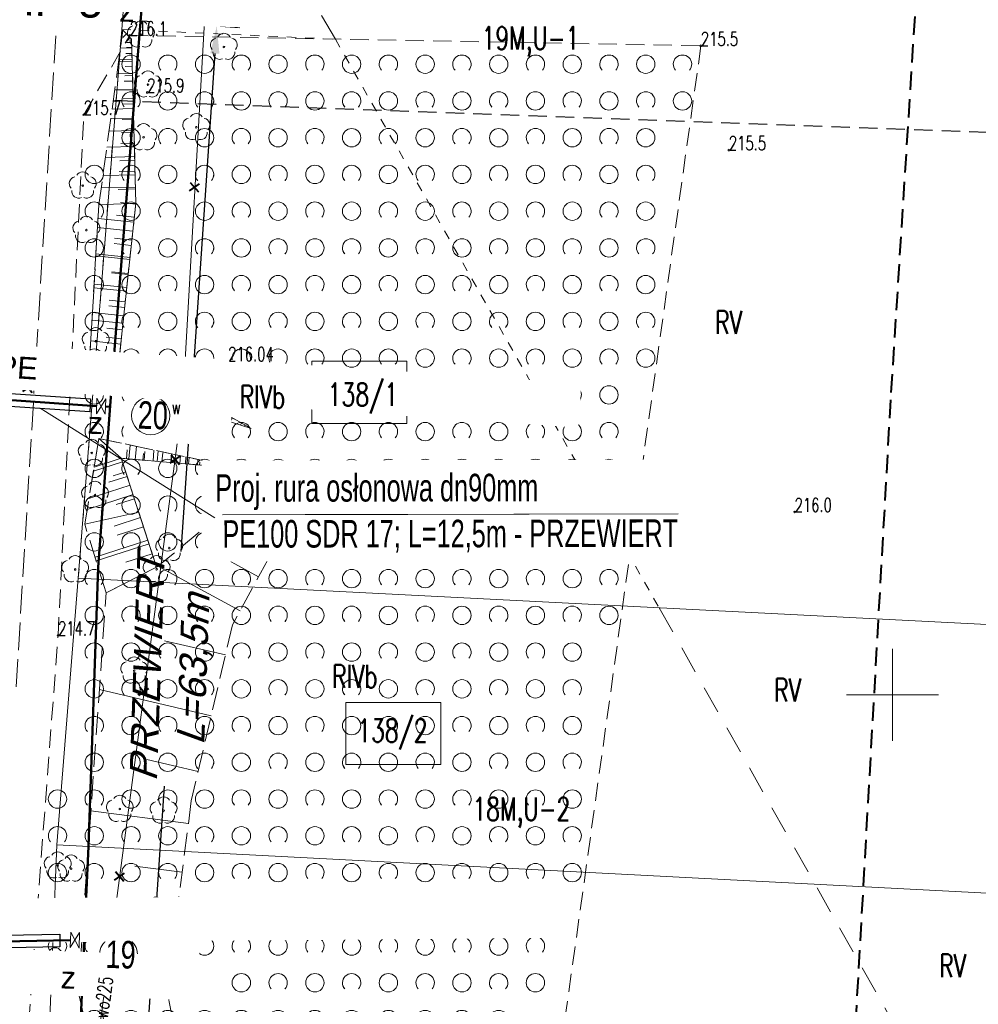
# Model space of a CAD drawing. Header units: metres. Extents: x 7496982 to 7497528, y 5603168 to 5605598.
# Tile 32 of 74: x 7497153 to 7497205, y 5603933 to 5603987. Entities that reach past the tile are written whole.
import ezdxf
from ezdxf.enums import TextEntityAlignment as Align

# ---------------------------------------------------------------- set-up
doc = ezdxf.new("R2010")
doc.units = ezdxf.units.M
doc.header["$MEASUREMENT"] = 0
for name, pattern in [('1', [0]), ('1_SUWP', [0]), ('2', [1.5, 1, -0.5]), ('2_1', [0]), ('2_OTKJ', [2, 1.5, -0.5]), ('2_OTRK', [1.75, 1.25, -0.5]), ('2_OTRKG', [1.75, 1.25, -0.5]), ('2_OTZK', [1.5, 1, -0.5]), ('4', [2.5, 1.5, -1]), ('GDE', [0]), ('GUZ', [1, 0.5, -0.5]), ('WSD', [1.75, 1.25, -0.5]), ('WSG', [0])]:
    doc.linetypes.add(name, pattern=pattern)
doc.layers.get('0').update_dxf_attribs({"color": 250, "linetype": 'CONTINUOUS', "lineweight": 100})
doc.layers.get('Defpoints').update_dxf_attribs({"linetype": 'CONTINUOUS'})
for name, color, linetype, lineweight in [('! IS_opis woda', 7, 'CONTINUOUS', 9), ('! IS_woda', 5, 'CONTINUOUS', 50), ('! r.o.', 7, 'CONTINUOUS', 30), ('!!_IS_Woda', 5, 'CONTINUOUS', 50), ('!_gaz', 40, 'CONTINUOUS', 40), ('!COPIS', 7, 'CONTINUOUS', 15), ('2_granice działek', 6, 'CONTINUOUS', 20), ('_MAPA_L_0', 7, '1', 18), ('EDZPD_L_0', 3, 'GDE', 18), ('EDZTD_T_0', 3, 'CONTINUOUS', 18), ('EKLTK_T_0', 90, 'CONTINUOUS', 25), ('EUZPU_L_0', 90, '4', 18), ('OTK_L_0', 7, '2_OTKJ', 18), ('OTR_L_1', 7, '2_OTRK', 18), ('OTR_T_1', 7, 'CONTINUOUS', 18), ('OTZ_L_1', 7, '2_OTZK', 18), ('OTZ_T_0', 3, 'CONTINUOUS', 18), ('PLAN_L_0', 214, '2', 30), ('PLAN_T_0', 214, 'CONTINUOUS', 30), ('SUW_E_T_2', 5, 'CONTINUOUS', 0), ('SUW_T_5', 5, 'CONTINUOUS', 18), ('SUWP_E_T_0', 5, 'CONTINUOUS', 0), ('SUWP_L_0', 5, '1_SUWP', 18), ('SUWR_T_0', 5, 'CONTINUOUS', 18), ('SZZPZ_T_0_T_0', 7, 'CONTINUOUS', 0), ('WUKPS_L_1_L_0', 7, '1', 0), ('ZAKRES_L_0', 1, '2', 40), ('ZAKRES_L_0_a', 1, '2', 40)]:
    doc.layers.add(name, color=color, linetype=linetype, lineweight=lineweight)
doc.styles.add('ARIAL', font='arial.ttf', dxfattribs={"width": 0.8})
doc.styles.add('R', font='arial.ttf')
doc.styles.get("Standard").update_dxf_attribs({"font": 'Simplex.SHX', "width": 0.75})
doc.styles.add('styl1', font='arial.ttf', dxfattribs={"oblique": 18})
doc.dimstyles.get("Standard").update_dxf_attribs({"dimtxt": 1, "dimasz": 1, "dimexe": 1, "dimexo": 1, "dimgap": 1, "dimtad": 1, "dimtxsty": 'Standard', "dimcen": 2.5, "dimadec": 0, "dimazin": 0, "dimtfac": 1, "dimtmove": 0, "dimatfit": 3, "dimfxl": 1, "dimarcsym": 0})

# ---------------------------------------------------------------- blocks, each defined once
blk = doc.blocks.new('2_OTZK')
at = {"linetype": 'Continuous'}
for centre in [(-1, 1), (1, -1)]:
    blk.add_circle(centre, 0.5, dxfattribs=at)
for centre, start, end in [((1, 1), 318.5904, 221.4096), ((-1, -1), 318.7031, 221.2969)]:
    blk.add_arc(centre, 0.5, start, end, dxfattribs=at)
blk = doc.blocks.new('1_SUWW')
at = {"linetype": 'Continuous'}
for radius in [0.2, 0.175, 0.15, 0.125, 0.1, 0.075, 0.05, 0.025, 0.00715]:
    blk.add_circle((0, 0), radius, dxfattribs=at)
blk = doc.blocks.new('1_SUPS')
at = {"linetype": 'Continuous'}
blk.add_circle((0, 0), 0.0625, dxfattribs=at)
blk = doc.blocks.new('2_OTZL')
at = {"linetype": 'Continuous'}
blk.add_circle((0, 0), 0.045, dxfattribs=at)
for centre, start, end in [((0, 0.375), 30.1401, 149.8599), ((-0.357, 0.116), 102.1445, 221.86), ((0.357, 0.116), 318.14, 77.8555), ((-0.22, -0.303), 174.1482, 293.8542), ((0.22, -0.303), 246.1458, 5.8518)]:
    blk.add_arc(centre, 0.375, start, end, dxfattribs=at)
blk = doc.blocks.new('2_OTRN')
at = {"linetype": 'Continuous'}
blk.add_circle((0, 0), 0.045, dxfattribs=at)
blk = doc.blocks.new('DLI')
at = {"linetype": 'Continuous'}
blk.add_circle((0, 0), 0.045, dxfattribs=at)
for centre, start, end in [((0, 0.375), 30.1401, 149.8599), ((-0.357, 0.116), 102.1445, 221.86), ((0.357, 0.116), 318.14, 77.8555), ((-0.22, -0.303), 174.1482, 293.8542), ((0.22, -0.303), 246.1458, 5.8518)]:
    blk.add_arc(centre, 0.375, start, end, dxfattribs=at)
blk = doc.blocks.new('*D552')
at = {"layer": '! IS_opis woda', "color": 0, "lineweight": -2, "transparency": 16777216}
for p, q in [((7497159.182, 5603986.686), (7497164.49, 5603986.322)), ((7497154.854, 5603923.543), (7497160.162, 5603923.179))]:
    blk.add_line(p, q, dxfattribs=at)
at = {"layer": '! IS_opis woda', "color": 0, "lineweight": 30, "transparency": 16777216}
for p, q in [((7497163.14, 5603984.911), (7497161.282, 5603957.807)), ((7497159.017, 5603924.761), (7497160.406, 5603945.026))]:
    blk.add_line(p, q, dxfattribs=at)
at = {"layer": '! IS_opis woda', "color": 0, "transparency": 16777216}
for points in [[(7497162.891, 5603984.928), (7497163.389, 5603984.894), (7497163.243, 5603986.407)], [(7497158.768, 5603924.779), (7497159.266, 5603924.744), (7497158.914, 5603923.265)]]:
    blk.add_solid(points, dxfattribs=at)
at = {"layer": 'Defpoints', "color": 0, "transparency": 16777216}
for p in [(7497159.12, 5603986.69), (7497154.792, 5603923.548), (7497158.914, 5603923.265)]:
    blk.add_point(p, dxfattribs=at)
at = {"layer": '! IS_opis woda', "color": 0, "lineweight": 9, "transparency": 16777216, "insert": (7497160.844, 5603951.416), "char_height": 1.5, "width": 11.11376, "attachment_point": 5, "rotation": 88, "style": 'styl1'}
blk.add_mtext('\\A1;PRZEWIERT L=63,5m', dxfattribs=at)
blk = doc.blocks.new('krzyż')
at = {"layer": '!_gaz', "color": 1, "linetype": 'ByBlock'}
for points in [[(-0.49, 0.45), (0.49, -0.45)], [(-0.43, -0.58), (0.4, 0.54)]]:
    blk.add_lwpolyline(points, dxfattribs=at)

msp = doc.modelspace()

# ---------------------------------------------------------------- linework, layer by layer
at = {"layer": '! IS_woda', "linetype": 'Continuous'}
for points in [[(7497166.72676, 5604082.18713), (7497164.81883, 5604063.1353), (7497162.26777, 5604061.59317), (7497161.46488, 5604039.69889), (7497162.93717, 5604037.41743), (7497160.94662, 5604011.34555), (7497160.11347, 5603999.35452), (7497160.07331, 5603998.90089), (7497160.0363, 5603998.39332), (7497159.53129, 5603992.10995), (7497159.06113, 5603986.17483), (7497158.75713, 5603982.32474), (7497157.54259, 5603966.94227), (7497156.78904, 5603956.95522), (7497156.25726, 5603941.75122), (7497156.03194, 5603936.62996), (7497154.99108, 5603912.59859), (7497153.92101, 5603883.44736)], [(7497142.56855, 5603967.62057), (7497143.62868, 5603966.63238), (7497156.70974, 5603965.7241)], [(7497157.18828, 5603965.69087), (7497157.43511, 5603965.67373)], [(7497155.76447, 5603936.6353), (7497156.03194, 5603936.62996)]]:
    msp.add_lwpolyline(points, dxfattribs=at)
at = {"layer": '2_granice działek', "linetype": 'Continuous', "lineweight": 0}
for points in [[(7497168.4071, 5603968.16054), (7497173.57779, 5603968.16054), (7497173.57779, 5603964.77599), (7497168.4071, 5603964.77599)], [(7497170.26593, 5603949.5877), (7497175.43662, 5603949.5877), (7497175.43662, 5603946.20315), (7497170.26593, 5603946.20315)]]:
    msp.add_lwpolyline(points, close=True, dxfattribs=at)
at = {"layer": '_MAPA_L_0', "linetype": '1'}
for p, q in [((7497200, 5603947.5), (7497200, 5603952.5)), ((7497197.5, 5603950), (7497202.5, 5603950))]:
    msp.add_line(p, q, dxfattribs=at)
at = {"layer": 'EDZPD_L_0', "linetype": 'GDE'}
for p, q in [((7497159.07, 5603998.95), (7497158.07, 5603986.22)), ((7497158.07, 5603986.22), (7497155.71, 5603956.36)), ((7497155.71, 5603956.36), (7497154.55, 5603941.84)), ((7497155.71, 5603956.36), (7497280.64849, 5603949.96643)), ((7497153.34, 5603912.68), (7497154.55, 5603941.84)), ((7497154.55, 5603941.84), (7497268.16948, 5603935.93177))]:
    msp.add_line(p, q, dxfattribs=at)
at = {"layer": 'EUZPU_L_0', "linetype": '4'}
for p, q in [((7497169.7, 5603985.69), (7497163.81658, 5603995.77333)), ((7497187.31, 5603954.74), (7497204.59543, 5603924.06005))]:
    msp.add_line(p, q, dxfattribs=at)
at = {"layer": 'EUZPU_L_0', "linetype": 'GUZ'}
for p, q in [((7497155.71, 5603956.36), (7497158.07, 5603986.22)), ((7497158.07, 5603986.22), (7497169.7, 5603985.69)), ((7497169.7, 5603985.69), (7497187.31, 5603954.74))]:
    msp.add_line(p, q, dxfattribs=at)
at = {"layer": 'OTK_L_0', "linetype": '2_OTKJ'}
msp.add_line((7497152.332, 5603950.441), (7497154.92, 5603993.135), dxfattribs=at)
at = {"layer": 'OTR_L_1', "linetype": '2_OTRK'}
for p, q in [((7497156.83, 5603976.68), (7497158.14, 5603986.19)), ((7497156.3, 5603967.89), (7497156.83, 5603976.68)), ((7497159.54, 5603966.29), (7497156.3, 5603967.89)), ((7497165.12, 5603964.5), (7497159.54, 5603966.29)), ((7497156.57308, 5603962.40181), (7497156.83, 5603963.96)), ((7497156.83, 5603963.96), (7497164.61, 5603962.31)), ((7497156.06, 5603959.29), (7497156.57308, 5603962.40181)), ((7497165.7916, 5603961.17776), (7497169.43021, 5603961.64726)), ((7497164.21543, 5603960.42321), (7497165.7916, 5603961.17776)), ((7497159.97, 5603956.95), (7497164.21543, 5603960.42321)), ((7497157.22663, 5603955.55385), (7497156.06, 5603959.29)), ((7497157.22663, 5603955.55385), (7497159.97, 5603956.95)), ((7497155.70277, 5603933.85609), (7497157.22663, 5603955.55385)), ((7497156.34666, 5603930.96399), (7497155.70277, 5603933.85609))]:
    msp.add_line(p, q, dxfattribs=at)
at = {"layer": 'OTR_L_1', "linetype": '2_OTRKG'}
for p, q in [((7497158.14, 5603986.19), (7497158.61, 5603985.7)), ((7497158.61, 5603985.7), (7497158.84, 5603976.77)), ((7497158.84, 5603976.77), (7497157.9, 5603967.97)), ((7497157.9, 5603967.97), (7497160.08, 5603967.36)), ((7497160.08, 5603967.36), (7497165.12, 5603964.5)), ((7497158.05, 5603962.88), (7497159.97, 5603956.95)), ((7497164.61, 5603962.31), (7497158.05, 5603962.88)), ((7497169.43021, 5603961.64726), (7497166.86474, 5603958.89734)), ((7497166.86474, 5603958.89734), (7497164.09806, 5603953.81671)), ((7497164.09806, 5603953.81671), (7497161.85829, 5603944.23011)), ((7497161.85829, 5603944.23011), (7497160.53189, 5603933.9634)), ((7497160.53189, 5603933.9634), (7497161.55137, 5603928.73723))]:
    msp.add_line(p, q, dxfattribs=at)
at = {"layer": 'OTR_L_1', "linetype": '2_1'}
for p, q in [((7497158.33943, 5603985.98208), (7497158.13151, 5603985.78266)), ((7497158.53886, 5603985.77417), (7497158.3473, 5603985.59043)), ((7497158.62219, 5603985.22673), (7497158.00512, 5603985.21084)), ((7497158.61477, 5603985.51474), (7497158.32677, 5603985.50732)), ((7497158.63873, 5603984.58435), (7497157.91626, 5603984.56574)), ((7497158.63014, 5603984.9182), (7497158.29629, 5603984.9096)), ((7497158.64804, 5603984.22311), (7497158.25716, 5603984.21305)), ((7497158.65811, 5603983.83224), (7497157.81222, 5603983.81045)), ((7497158.669, 5603983.40929), (7497158.21136, 5603983.39751)), ((7497158.68079, 5603982.95165), (7497157.6904, 5603982.92614)), ((7497158.69354, 5603982.45646), (7497158.15772, 5603982.44266)), ((7497158.70734, 5603981.92064), (7497157.54778, 5603981.89078)), ((7497158.72227, 5603981.34086), (7497158.09493, 5603981.3247)), ((7497158.73843, 5603980.71352), (7497157.3808, 5603980.67855)), ((7497158.75591, 5603980.0347), (7497158.02141, 5603980.01578)), ((7497158.77483, 5603979.30019), (7497157.18529, 5603979.25925)), ((7497158.7953, 5603978.50542), (7497157.93533, 5603978.48327)), ((7497158.81745, 5603977.64544), (7497156.95639, 5603977.59751)), ((7497158.83415, 5603976.7152), (7497158.00614, 5603976.80365)), ((7497158.72879, 5603975.7289), (7497156.78517, 5603975.93651)), ((7497158.62498, 5603974.75709), (7497157.67563, 5603974.85849)), ((7497158.52358, 5603973.80774), (7497156.66876, 5603974.00586)), ((7497158.42451, 5603972.88033), (7497157.51854, 5603972.9771)), ((7497158.32774, 5603971.97436), (7497156.55767, 5603972.16343)), ((7497158.2332, 5603971.08932), (7497157.36862, 5603971.18167)), ((7497158.14085, 5603970.22474), (7497156.45165, 5603970.40518)), ((7497158.05063, 5603969.38015), (7497157.22555, 5603969.46828)), ((7497157.9625, 5603968.55507), (7497156.35048, 5603968.72726)), ((7497158.11397, 5603967.91013), (7497158.00139, 5603967.50777)), ((7497158.95652, 5603967.67437), (7497158.82177, 5603967.1928)), ((7497159.43809, 5603967.53962), (7497159.14325, 5603966.48593)), ((7497159.96494, 5603967.3922), (7497159.80606, 5603966.82439)), ((7497160.48888, 5603967.12797), (7497159.94047, 5603966.16153)), ((7497161.00168, 5603966.83698), (7497160.71069, 5603966.32418)), ((7497161.51448, 5603966.54599), (7497161.08752, 5603965.79357)), ((7497162.02728, 5603966.25499), (7497161.73629, 5603965.74219)), ((7497162.54009, 5603965.964), (7497162.23457, 5603965.42561)), ((7497163.05289, 5603965.67301), (7497162.8081, 5603965.24163)), ((7497163.56569, 5603965.38201), (7497163.38162, 5603965.05765)), ((7497164.07849, 5603965.09102), (7497163.95515, 5603964.87367)), ((7497164.59129, 5603964.80002), (7497164.52868, 5603964.68969)), ((7497165.10409, 5603964.50903), (7497165.1022, 5603964.50571)), ((7497158.32648, 5603962.85598), (7497158.36848, 5603963.33932)), ((7497158.80983, 5603962.81398), (7497158.87178, 5603963.52697)), ((7497159.29318, 5603962.77198), (7497159.33517, 5603963.25533)), ((7497159.77652, 5603962.72998), (7497159.82815, 5603963.32415)), ((7497160.25987, 5603962.68798), (7497160.30187, 5603963.17133)), ((7497158.11396, 5603962.68245), (7497156.53506, 5603962.17124)), ((7497160.74322, 5603962.64599), (7497160.78452, 5603963.12132)), ((7497161.22657, 5603962.60399), (7497161.2627, 5603963.0199)), ((7497161.70991, 5603962.56199), (7497161.74089, 5603962.91849)), ((7497162.19326, 5603962.51999), (7497162.21907, 5603962.81707)), ((7497162.67661, 5603962.47799), (7497162.69726, 5603962.71566)), ((7497163.15996, 5603962.43599), (7497163.17544, 5603962.61424)), ((7497163.6433, 5603962.394), (7497163.65363, 5603962.51283)), ((7497164.12665, 5603962.352), (7497164.13181, 5603962.41141)), ((7497158.36957, 5603961.893), (7497157.37636, 5603961.57142)), ((7497167.83376, 5603959.93603), (7497166.41635, 5603961.25837)), ((7497168.63198, 5603960.79164), (7497167.92328, 5603961.45281)), ((7497158.69115, 5603960.89979), (7497156.19201, 5603960.09062)), ((7497167.03553, 5603959.08042), (7497166.08174, 5603959.97023)), ((7497159.09573, 5603959.65022), (7497157.66616, 5603959.18735)), ((7497166.36065, 5603957.97165), (7497163.27362, 5603959.65271)), ((7497159.55859, 5603958.22064), (7497156.68449, 5603957.29007)), ((7497165.52012, 5603956.42814), (7497163.66256, 5603957.43968)), ((7497164.50858, 5603954.57058), (7497160.03757, 5603957.00528)), ((7497163.71423, 5603952.17388), (7497160.40602, 5603952.94679)), ((7497162.94132, 5603948.86567), (7497156.85675, 5603950.28724)), ((7497162.23053, 5603945.82338), (7497159.4328, 5603946.47703)), ((7497161.6998, 5603943.0034), (7497156.39335, 5603943.68897)), ((7497161.35702, 5603940.35017), (7497158.78131, 5603940.68294)), ((7497161.02426, 5603937.77446), (7497156.02334, 5603938.42055)), ((7497160.70121, 5603935.274), (7497158.27381, 5603935.58761))]:
    msp.add_line(p, q, dxfattribs=at)
for p in [(7497158.14, 5603986.19), (7497164.61, 5603962.31), (7497169.43021, 5603961.64726)]:
    msp.add_point(p, dxfattribs=at)
at = {"layer": 'OTZ_L_1', "linetype": '2_OTZK'}
for p, q in [((7497156.01, 5603981.58), (7497158.51, 5603985.9)), ((7497158.51, 5603985.9), (7497189.58, 5603985.33)), ((7497189.58, 5603985.33), (7497180.39, 5603919.47)), ((7497154.61, 5603953.24), (7497156.01, 5603981.58)), ((7497152.45, 5603924.69), (7497154.61, 5603953.24))]:
    msp.add_line(p, q, dxfattribs=at)
at = {"layer": 'PLAN_L_0', "linetype": '2'}
msp.add_line((7497157.70962, 5603982.36289), (7497212.30727, 5603980.37487), dxfattribs=at)
at = {"layer": 'SUWP_L_0', "linetype": '1_SUWP'}
for p, q in [((7497161.39138, 5603966.00259), (7497162.81944, 5603990.918)), ((7497121.56324, 5603969.42482), (7497161.39138, 5603966.00259)), ((7497152.54557, 5603899.34493), (7497161.39138, 5603966.00259))]:
    msp.add_line(p, q, dxfattribs=at)
at = {"layer": 'SUWR_T_0', "linetype": 'Continuous', "lineweight": 0}
for p, q in [((7497161.39138, 5603966.00259), (7497163.8663, 5603967.92167)), ((7497163.8663, 5603967.92167), (7497166.49914, 5603967.92167))]:
    msp.add_line(p, q, dxfattribs=at)
at = {"layer": 'WUKPS_L_1_L_0', "linetype": 'WSD'}
for p, q in [((7497156.83, 5603976.68), (7497158.14, 5603986.19)), ((7497156.83, 5603976.68), (7497156.3, 5603967.89)), ((7497156.3, 5603967.89), (7497159.54, 5603966.29)), ((7497160.08, 5603967.36), (7497159.54, 5603966.29)), ((7497156.83, 5603963.96), (7497156.06, 5603959.29)), ((7497164.61, 5603962.31), (7497156.83, 5603963.96)), ((7497157.22663, 5603955.55385), (7497156.06, 5603959.29))]:
    msp.add_line(p, q, dxfattribs=at)
at = {"layer": 'WUKPS_L_1_L_0', "linetype": '1'}
for p, q in [((7497158.61, 5603985.7), (7497158.14, 5603986.19)), ((7497158.62147, 5603985.25456), (7497158.33413, 5603985.24716)), ((7497158.64134, 5603984.48324), (7497157.90227, 5603984.4642)), ((7497158.6612, 5603983.71191), (7497158.24358, 5603983.70116)), ((7497158.68107, 5603982.94059), (7497157.68887, 5603982.91503)), ((7497158.70094, 5603982.16927), (7497158.15304, 5603982.15515)), ((7497158.7208, 5603981.39794), (7497157.47548, 5603981.36587)), ((7497158.74067, 5603980.62662), (7497158.06249, 5603980.60915)), ((7497158.76054, 5603979.85529), (7497157.26208, 5603979.8167)), ((7497158.7804, 5603979.08397), (7497157.97194, 5603979.06315)), ((7497158.80027, 5603978.31265), (7497157.04868, 5603978.26753)), ((7497158.82013, 5603977.54132), (7497157.88139, 5603977.51715)), ((7497158.84, 5603976.77), (7497156.83, 5603976.68)), ((7497158.84, 5603976.77), (7497156.83, 5603976.68)), ((7497158.75805, 5603976.00279), (7497157.78335, 5603976.1069)), ((7497158.67609, 5603975.23557), (7497156.75528, 5603975.44075)), ((7497158.59414, 5603974.46836), (7497157.6548, 5603974.56869)), ((7497158.51219, 5603973.70114), (7497156.6623, 5603973.89874)), ((7497158.43024, 5603972.93393), (7497157.52625, 5603973.03049)), ((7497158.34828, 5603972.16671), (7497156.56933, 5603972.35674)), ((7497158.26633, 5603971.3995), (7497157.3977, 5603971.49228)), ((7497158.18438, 5603970.63228), (7497156.47635, 5603970.81473)), ((7497158.10243, 5603969.86507), (7497157.26915, 5603969.95407)), ((7497158.02047, 5603969.09785), (7497156.38337, 5603969.27272)), ((7497157.9, 5603967.97), (7497156.3, 5603967.89)), ((7497157.9, 5603967.97), (7497156.3, 5603967.89)), ((7497157.93852, 5603968.33064), (7497157.1406, 5603968.41587)), ((7497157.9, 5603967.97), (7497157.68608, 5603967.20551)), ((7497158.64304, 5603967.76209), (7497158.52719, 5603967.34807)), ((7497159.38608, 5603967.55417), (7497159.09397, 5603966.51026)), ((7497160.08, 5603967.36), (7497159.54, 5603966.29)), ((7497160.75106, 5603966.9792), (7497160.67318, 5603966.84195)), ((7497161.42213, 5603966.5984), (7497160.98422, 5603965.82671)), ((7497165.12, 5603964.5), (7497159.54, 5603966.29)), ((7497162.09319, 5603966.2176), (7497161.85955, 5603965.80586)), ((7497162.76425, 5603965.83679), (7497162.48528, 5603965.34519)), ((7497163.43531, 5603965.45599), (7497163.23581, 5603965.10443)), ((7497164.10638, 5603965.07519), (7497163.98634, 5603964.86366)), ((7497164.77744, 5603964.69439), (7497164.73687, 5603964.6229)), ((7497158.05, 5603962.88), (7497156.83, 5603963.96)), ((7497158.05, 5603962.88), (7497156.83, 5603963.96)), ((7497158.46053, 5603962.84433), (7497158.52622, 5603963.60026)), ((7497159.22922, 5603962.77754), (7497159.26055, 5603963.13816)), ((7497159.9979, 5603962.71075), (7497160.04716, 5603963.2777)), ((7497158.05, 5603962.88), (7497156.57308, 5603962.40181)), ((7497160.76658, 5603962.64396), (7497160.78897, 5603962.90154)), ((7497161.53527, 5603962.57716), (7497161.56811, 5603962.95513)), ((7497162.30395, 5603962.51037), (7497162.31738, 5603962.66492)), ((7497163.07263, 5603962.44358), (7497163.08905, 5603962.63257)), ((7497158.28767, 5603962.14594), (7497157.6023, 5603961.92403)), ((7497163.84132, 5603962.37679), (7497163.84579, 5603962.42831)), ((7497158.52535, 5603961.41188), (7497156.29056, 5603960.6883)), ((7497158.76302, 5603960.67781), (7497157.7723, 5603960.35704)), ((7497159.00069, 5603959.94375), (7497156.06, 5603959.29)), ((7497159.25698, 5603959.15219), (7497157.82498, 5603958.68854)), ((7497159.49465, 5603958.41812), (7497156.62261, 5603957.48822)), ((7497159.73233, 5603957.68406), (7497158.29181, 5603957.21765)), ((7497159.97, 5603956.95), (7497157.22663, 5603955.55385)), ((7497159.95138, 5603957.00751), (7497159.90111, 5603956.99123))]:
    msp.add_line(p, q, dxfattribs=at)
at = {"layer": 'WUKPS_L_1_L_0', "linetype": 'WSG'}
for p, q in [((7497158.84, 5603976.77), (7497158.61, 5603985.7)), ((7497158.84, 5603976.77), (7497157.9, 5603967.97)), ((7497157.9, 5603967.97), (7497160.08, 5603967.36)), ((7497160.08, 5603967.36), (7497165.12, 5603964.5)), ((7497164.61, 5603962.31), (7497158.05, 5603962.88)), ((7497158.05, 5603962.88), (7497159.97, 5603956.95)), ((7497159.97, 5603956.95), (7497159.00069, 5603959.94375))]:
    msp.add_line(p, q, dxfattribs=at)
at = {"layer": 'WUKPS_L_1_L_0', "linetype": '1'}
for p in [(7497158.84, 5603976.77), (7497160.08, 5603967.36), (7497160.08, 5603967.36), (7497164.61, 5603962.31), (7497164.61, 5603962.31)]:
    msp.add_point(p, dxfattribs=at)
at = {"layer": 'ZAKRES_L_0', "linetype": '2'}
for p, q in [((7497216.13649, 5604223.4476), (7497199.8975, 5603966.06505)), ((7497199.8975, 5603966.06505), (7497191.70897, 5603820.41364))]:
    msp.add_line(p, q, dxfattribs=at)
at = {"layer": 'ZAKRES_L_0_a', "linetype": '2'}
for p, q in [((7497216.13649, 5604223.4476), (7497199.8975, 5603966.06505)), ((7497199.8975, 5603966.06505), (7497191.70897, 5603820.41364))]:
    msp.add_line(p, q, dxfattribs=at)

# ---------------------------------------------------------------- block references
at = {"layer": '!_gaz', "linetype": 'ByBlock', "transparency": 33554687, "xscale": 0.5, "yscale": 0.5, "zscale": 0.5, "rotation": 77.69848993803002}
for p in [(7497162.03589, 5603977.62713), (7497152.96954, 5603966.70905), (7497158.67999, 5603966.2351), (7497161.39792, 5603965.98323), (7497160.97854, 5603962.79703), (7497159.2706, 5603950.15352), (7497157.95115, 5603940.10823)]:
    msp.add_blockref('krzyż', p, dxfattribs=at)
at = {"layer": 'OTR_T_1'}
for p in [(7497158.51, 5603985.9), (7497189.58, 5603985.33), (7497159.45729, 5603982.79112), (7497156.01, 5603981.58), (7497191.10214, 5603979.6542), (7497169.43021, 5603961.64726), (7497194.68153, 5603959.95878), (7497154.61, 5603953.24)]:
    msp.add_blockref('2_OTRN', p, dxfattribs=at)
at = {"layer": 'OTZ_L_1'}
for p in [(7497159.58, 5603983.33), (7497163.58, 5603983.33), (7497167.58, 5603983.33), (7497171.58, 5603983.33), (7497175.58, 5603983.33), (7497179.58, 5603983.33), (7497183.58, 5603983.33), (7497187.58, 5603983.33), (7497161.58, 5603981.33), (7497165.58, 5603981.33), (7497169.58, 5603981.33), (7497173.58, 5603981.33), (7497177.58, 5603981.33), (7497181.58, 5603981.33), (7497185.58, 5603981.33), (7497159.58, 5603979.33), (7497163.58, 5603979.33), (7497167.58, 5603979.33), (7497171.58, 5603979.33), (7497175.58, 5603979.33), (7497179.58, 5603979.33), (7497183.58, 5603979.33), (7497157.58, 5603977.33), (7497161.58, 5603977.33), (7497165.58, 5603977.33), (7497169.58, 5603977.33), (7497173.58, 5603977.33), (7497177.58, 5603977.33), (7497181.58, 5603977.33), (7497185.58, 5603977.33), (7497159.58, 5603975.33), (7497163.58, 5603975.33), (7497167.58, 5603975.33), (7497171.58, 5603975.33), (7497175.58, 5603975.33), (7497179.58, 5603975.33), (7497183.58, 5603975.33), (7497157.58, 5603973.33), (7497161.58, 5603973.33), (7497165.58, 5603973.33), (7497169.58, 5603973.33), (7497173.58, 5603973.33), (7497177.58, 5603973.33), (7497181.58, 5603973.33), (7497185.58, 5603973.33), (7497159.58, 5603971.33), (7497163.58, 5603971.33), (7497167.58, 5603971.33), (7497171.58, 5603971.33), (7497175.58, 5603971.33), (7497179.58, 5603971.33), (7497183.58, 5603971.33), (7497157.58, 5603969.33), (7497161.58, 5603969.33), (7497165.58, 5603969.33), (7497169.58, 5603969.33), (7497173.58, 5603969.33), (7497177.58, 5603969.33), (7497181.58, 5603969.33), (7497185.58, 5603969.33), (7497159.58, 5603967.33), (7497163.58, 5603967.33), (7497167.58, 5603967.33), (7497171.58, 5603967.33), (7497175.58, 5603967.33), (7497179.58, 5603967.33), (7497183.58, 5603967.33), (7497157.58, 5603965.33), (7497161.58, 5603965.33), (7497165.58, 5603965.33), (7497169.58, 5603965.33), (7497173.58, 5603965.33), (7497177.58, 5603965.33), (7497181.58, 5603965.33), (7497159.58, 5603963.33), (7497163.58, 5603963.33), (7497167.58, 5603963.33), (7497171.58, 5603963.33), (7497175.58, 5603963.33), (7497179.58, 5603963.33), (7497183.58, 5603963.33), (7497157.58, 5603961.33), (7497161.58, 5603961.33), (7497165.58, 5603961.33), (7497169.58, 5603961.33), (7497173.58, 5603961.33), (7497177.58, 5603961.33), (7497181.58, 5603961.33), (7497159.58, 5603959.33), (7497163.58, 5603959.33), (7497167.58, 5603959.33), (7497171.58, 5603959.33), (7497175.58, 5603959.33), (7497179.58, 5603959.33), (7497183.58, 5603959.33), (7497157.58, 5603957.33), (7497161.58, 5603957.33), (7497165.58, 5603957.33), (7497169.58, 5603957.33), (7497173.58, 5603957.33), (7497177.58, 5603957.33), (7497181.58, 5603957.33), (7497159.58, 5603955.33), (7497163.58, 5603955.33), (7497167.58, 5603955.33), (7497171.58, 5603955.33), (7497175.58, 5603955.33), (7497179.58, 5603955.33), (7497183.58, 5603955.33), (7497157.58, 5603953.33), (7497161.58, 5603953.33), (7497165.58, 5603953.33), (7497169.58, 5603953.33), (7497173.58, 5603953.33), (7497177.58, 5603953.33), (7497181.58, 5603953.33), (7497159.58, 5603951.33), (7497163.58, 5603951.33), (7497167.58, 5603951.33), (7497171.58, 5603951.33), (7497175.58, 5603951.33), (7497179.58, 5603951.33), (7497157.58, 5603949.33), (7497161.58, 5603949.33), (7497165.58, 5603949.33), (7497169.58, 5603949.33), (7497173.58, 5603949.33), (7497177.58, 5603949.33), (7497181.58, 5603949.33), (7497159.58, 5603947.33), (7497163.58, 5603947.33), (7497167.58, 5603947.33), (7497171.58, 5603947.33), (7497175.58, 5603947.33), (7497179.58, 5603947.33), (7497157.58, 5603945.33), (7497161.58, 5603945.33), (7497165.58, 5603945.33), (7497169.58, 5603945.33), (7497173.58, 5603945.33), (7497177.58, 5603945.33), (7497181.58, 5603945.33), (7497155.58, 5603943.33), (7497159.58, 5603943.33), (7497163.58, 5603943.33), (7497167.58, 5603943.33), (7497171.58, 5603943.33), (7497175.58, 5603943.33), (7497179.58, 5603943.33), (7497157.58, 5603941.33), (7497161.58, 5603941.33), (7497165.58, 5603941.33), (7497169.58, 5603941.33), (7497173.58, 5603941.33), (7497177.58, 5603941.33), (7497181.58, 5603941.33), (7497155.58, 5603939.33), (7497159.58, 5603939.33), (7497163.58, 5603939.33), (7497167.58, 5603939.33), (7497171.58, 5603939.33), (7497175.58, 5603939.33), (7497179.58, 5603939.33), (7497157.58, 5603937.33), (7497161.58, 5603937.33), (7497165.58, 5603937.33), (7497169.58, 5603937.33), (7497173.58, 5603937.33), (7497177.58, 5603937.33), (7497155.58, 5603935.33), (7497159.58, 5603935.33), (7497163.58, 5603935.33), (7497167.58, 5603935.33), (7497171.58, 5603935.33), (7497175.58, 5603935.33), (7497179.58, 5603935.33), (7497157.58, 5603933.33), (7497161.58, 5603933.33), (7497165.58, 5603933.33), (7497169.58, 5603933.33), (7497173.58, 5603933.33), (7497177.58, 5603933.33)]:
    msp.add_blockref('2_OTZK', p, dxfattribs=at)
at = {"layer": 'OTZ_T_0'}
for p in [(7497159.12, 5603985.94), (7497163.63, 5603985.27), (7497159.5, 5603983.22), (7497162.13, 5603980.9), (7497159.26, 5603980.35), (7497155.95, 5603977.72), (7497156.15, 5603975.3), (7497160.66, 5603957.99), (7497155.54, 5603956.83), (7497159.97, 5603956.84), (7497158.75, 5603951.32), (7497157.97, 5603943.79), (7497160.35, 5603943.7), (7497154.59, 5603940.71), (7497155.32, 5603940.54), (7497154.98, 5603938.12), (7497159.93, 5603938.25), (7497154.45, 5603935.49)]:
    msp.add_blockref('2_OTZL', p, dxfattribs=at)
at = {"layer": 'SUW_T_5'}
msp.add_blockref('1_SUWW', (7497161.39138, 5603966.00259), dxfattribs=at)
at = {"layer": 'SUWR_T_0'}
msp.add_blockref('1_SUPS', (7497161.39138, 5603966.00259), dxfattribs=at)
at = {"layer": 'SZZPZ_T_0_T_0'}
for p in [(7497159.12, 5603985.94), (7497163.63, 5603985.27), (7497159.5, 5603983.22), (7497162.13, 5603980.9), (7497159.26, 5603980.35), (7497155.95, 5603977.72), (7497156.15, 5603975.3), (7497156.66, 5603969.25), (7497156.44, 5603963.17), (7497156.62, 5603960.88), (7497160.66, 5603957.99), (7497155.54, 5603956.83), (7497159.97, 5603956.84), (7497158.75, 5603951.32), (7497157.97, 5603943.79), (7497160.35, 5603943.7), (7497154.59, 5603940.71), (7497155.32, 5603940.54), (7497154.98, 5603938.12), (7497159.93, 5603938.25), (7497154.45, 5603935.49)]:
    msp.add_blockref('DLI', p, dxfattribs=at)

# ---------------------------------------------------------------- texts
at = {"layer": '! IS_opis woda', "lineweight": 9, "style": 'R'}
for p in [(7497157.93291, 5603986.65443), (7497154.72893, 5603934.02686)]:
    msp.add_text('z', height=1.2, rotation=358, dxfattribs=at).set_placement(p)
at = {"layer": 'EDZTD_T_0', "width": 0.7}
for s, p in [('138/1', (7497169.28024, 5603966.97649)), ('138/2', (7497170.88347, 5603948.68572))]:
    msp.add_text(s, height=1.25001, dxfattribs=at).set_placement(p, align=Align.TOP_LEFT)
at = {"layer": 'EKLTK_T_0', "width": 0.7}
for s, p in [('RV', (7497190.36022, 5603970.90616)), ('RIVb', (7497164.49307, 5603966.84865)), ('RIVb', (7497169.52109, 5603951.6281)), ('RV', (7497193.56752, 5603950.89259)), ('RV', (7497202.54796, 5603935.88242))]:
    msp.add_text(s, height=1.25001, dxfattribs=at).set_placement(p, align=Align.TOP_LEFT)
at = {"layer": 'OTR_T_1', "lineweight": 9, "width": 0.7}
for s, p in [('216.1', (7497158.51, 5603985.9)), ('215.5', (7497189.58, 5603985.33)), ('215.9', (7497159.45729, 5603982.79112)), ('215.7', (7497156.01, 5603981.58)), ('215.5', (7497191.10214, 5603979.6542)), ('216.4', (7497169.43021, 5603961.64726)), ('216.0', (7497194.68153, 5603959.95878)), ('214.7', (7497154.61, 5603953.24))]:
    msp.add_text(s, height=0.75, dxfattribs=at).set_placement(p)
at = {"layer": 'PLAN_T_0', "width": 0.7}
for s, p in [('19M,U-1', (7497177.64939, 5603985.12273)), ('18M,U-2', (7497177.15287, 5603943.1669))]:
    msp.add_text(s, height=1.25, dxfattribs=at).set_placement(p)
at = {"layer": 'SUW_E_T_2', "lineweight": 9, "width": 0.7}
msp.add_text('w', height=0.75, dxfattribs=at).set_placement((7497160.78773, 5603965.28903))
at = {"layer": 'SUWP_E_T_0', "lineweight": 9, "width": 0.7}
msp.add_text('wo225', height=0.75, rotation=82.440728, dxfattribs=at).set_placement((7497157.08327, 5603933.53881), align=Align.MIDDLE)
at = {"layer": 'SUWR_T_0', "lineweight": 9, "width": 0.7}
msp.add_text('216.04', height=0.75, dxfattribs=at).set_placement((7497163.8663, 5603968.17167))

# ---------------------------------------------------------------- dimensions: what is measured, and where the dimension line sits
at = {"layer": '! IS_opis woda', "color": 7, "lineweight": 9}
dim = msp.add_linear_dim(base=(7497158.91445, 5603923.26492), p1=(7497159.12, 5603986.69006), p2=(7497154.79181, 5603923.54751), angle=266.078718, text='PRZEWIERT L=63,5m', dimstyle='Standard', override={"dimtxt": 1.5, "dimasz": 1.5, "dimexe": 1.25, "dimexo": 0.0625, "dimgap": 0.09, "dimtad": 0, "dimtih": 1, "dimtoh": 1, "dimdec": 4, "dimzin": 0, "dimdsep": 46, "dimtxsty": 'styl1', "dimcen": 0.09, "dimtdec": 4, "dimtofl": 0, "dimtolj": 1, "dimtzin": 0, "dimlwd": 30}, dxfattribs=at)
dim.commit()
dim.dimension.update_dxf_attribs({"geometry": '*D552', "text_midpoint": (7497160.84412, 5603951.41618), "dimtype": 161, "text_rotation": 88})

# ---------------------------------------------------------------- next in the draw order: texts
at = {"layer": '! IS_opis woda', "lineweight": 9, "insert": (7497151.67427, 5603988.72997), "char_height": 1.7, "attachment_point": 1, "rotation": 358, "style": 'R', "bg_fill": 2}
msp.add_mtext_dynamic_manual_height_columns('HP-5', width=3.5863179, gutter_width=12.5, heights=[0], dxfattribs=at)
at = {"layer": '! IS_opis woda', "lineweight": 9, "char_height": 1.5, "attachment_point": 1, "rotation": 358.383603, "line_spacing_factor": 1.5, "style": 'R', "bg_fill": 2}
for s, insert in [('{\\W0.7;21}', (7497160.4399, 5603988.7073)), ('{\\W0.7;20}', (7497158.97132, 5603965.99302)), ('{\\W0.7;19}', (7497157.22017, 5603936.64099))]:
    msp.add_mtext_dynamic_manual_height_columns(s, width=4.3403357, gutter_width=12.5, heights=[0], dxfattribs=dict(at, insert=insert))
at = {"layer": '!COPIS', "ltscale": 5, "insert": (7497163.16408, 5603962.00983), "char_height": 1.5, "attachment_point": 1, "rotation": 0.101404, "style": 'ARIAL', "bg_fill": 3, "box_fill_scale": 1.5, "bg_fill_color": 256, "bg_fill_transparency": 0}
msp.add_mtext_dynamic_manual_height_columns('{\\fArial Narrow|b0|i0|c238|p34;Proj. rura osłonowa dn90mm\\P\\O PE100 SDR 17; L=12,5m - PRZEWIERT}', width=29.8894751, gutter_width=12.5, heights=[0], dxfattribs=at)

# ---------------------------------------------------------------- next in the draw order: linework, layer by layer
at = {"layer": '! IS_opis woda', "lineweight": 9}
for centre in [(7497159.6482, 5603965.19947), (7497157.89705, 5603935.84745)]:
    msp.add_circle(centre, 1.03793, dxfattribs=at)

# ---------------------------------------------------------------- next in the draw order: texts
at = {"layer": '! IS_opis woda', "color": 7, "lineweight": 9, "char_height": 1.2, "attachment_point": 1, "style": 'R', "bg_fill": 2}
for insert, rotation in [((7497147.59509, 5603968.75621), 356.10805), ((7497145.94109, 5603938.26759), 0.494243)]:
    msp.add_mtext_dynamic_manual_height_columns('{\\fArial|b0|i0|c238|p34;dn40}PE', width=34.9196507, gutter_width=12.5, heights=[0], dxfattribs=dict(at, insert=insert, rotation=rotation))

# ---------------------------------------------------------------- next in the draw order: linework, layer by layer
at = {"layer": '! IS_woda', "linetype": 'Continuous'}
msp.add_lwpolyline([(7497155.28511, 5603936.64487), (7497140.5762, 5603936.36325), (7497140.5762, 5603936.36325)], dxfattribs=at)
at = {"layer": '! r.o.', "ltscale": 0.08}
for points in [[(7497143.86514, 5603966.94283), (7497156.3828, 5603966.11168), (7497156.33979, 5603965.41656), (7497143.81254, 5603966.24296)], [(7497140.91329, 5603936.71842), (7497154.70779, 5603936.97876), (7497154.71383, 5603936.28869), (7497140.88723, 5603936.02048)]]:
    msp.add_lwpolyline(points, close=True, dxfattribs=at)
at = {"layer": '!!_IS_Woda', "lineweight": 13}
for points in [[(7497156.72434, 5603966.14653), (7497157.17383, 5603965.27278), (7497157.20297, 5603966.11579), (7497156.6952, 5603965.30351)], [(7497155.30053, 5603937.09096), (7497155.75002, 5603936.2172), (7497155.77916, 5603937.06022), (7497155.27139, 5603936.24794)]]:
    msp.add_lwpolyline(points, close=True, dxfattribs=at)
at = {"layer": '!COPIS', "ltscale": 5}
msp.add_lwpolyline([(7497153.63944, 5603965.59876), (7497163.14408, 5603959.63687)], dxfattribs=at)

# ---------------------------------------------------------------- next in the draw order: texts
at = {"layer": '! IS_opis woda', "lineweight": 9, "style": 'R'}
msp.add_text('z', height=1.2, rotation=358, dxfattribs=at).set_placement((7497156.20053, 5603964.21854))

# ---------------------------------------------------------------- next in the draw order: texts
at = {"layer": '! IS_opis woda', "color": 7, "lineweight": 9, "insert": (7497128.35756, 5603936.45182), "char_height": 1.2, "attachment_point": 1, "rotation": 357.843688, "style": 'R', "bg_fill": 2}
msp.add_mtext_dynamic_manual_height_columns('{\\fArial|b0|i0|c238|p34;dn40}PE', width=34.9196507, gutter_width=12.5, heights=[0], dxfattribs=at)

doc.saveas('drawing.dxf')
